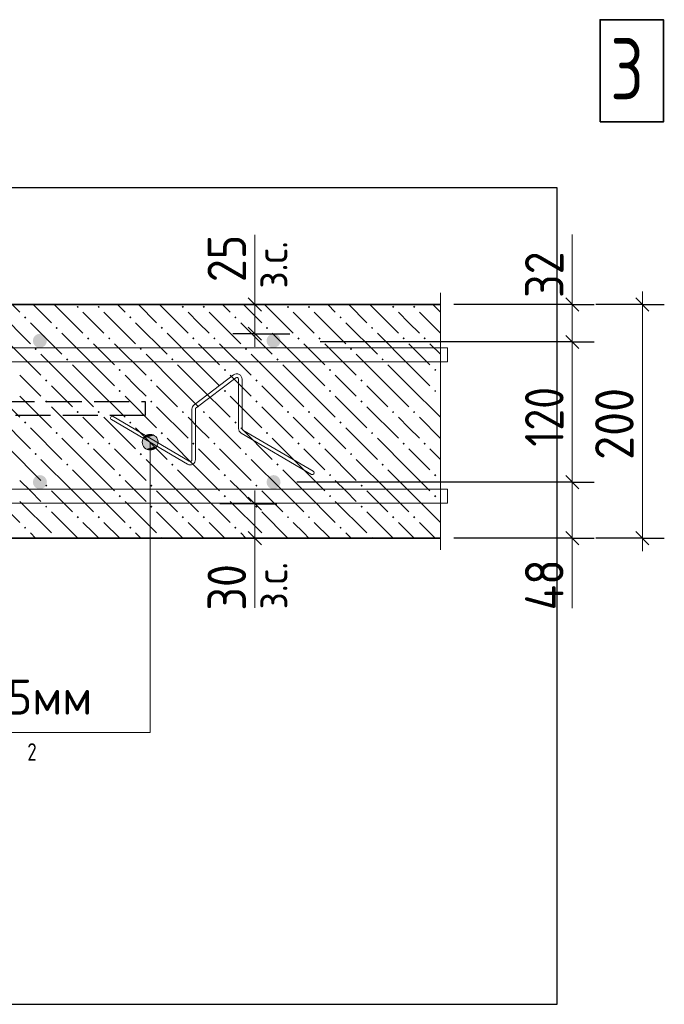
# Model space of a CAD drawing. Header units: millimetres. Extents: x 0 to 50400, y 0 to 35640.
# Tile 16 of 40: x 12100 to 16515, y 15878 to 22620. Entities that reach past the tile are written whole.
import ezdxf

# ---------------------------------------------------------------- set-up
doc = ezdxf.new("R2010")
doc.units = ezdxf.units.MM
doc.linetypes.add('______2', pattern=[324, 240, -84])
for name, color, linetype, lineweight in [('Standard', 7, 'Continuous', 25), ('ЖБ Перекрытие верхний уровень', 7, 'Continuous', 35), ('Размерная линия_ общее', 7, 'Continuous', 13), ('Текст_ общее', 7, 'Continuous', 25)]:
    doc.layers.add(name, color=color, linetype=linetype, lineweight=lineweight)
doc.layers.add('Размерная выноска', color=7, linetype='Continuous')
doc.layers.add('Стена фоновая арматура Х1', color=7, linetype='______2', true_color=0xa0a0a0)
doc.layers.add('Фоновоя арматура Х1', color=7, linetype='Continuous', lineweight=18, true_color=0x656565)
doc.styles.add('ISOCPEUR', font='txt')

msp = doc.modelspace()

# ---------------------------------------------------------------- hatches: boundary and pattern name
at = {"layer": 'Standard', "linetype": 'Continuous', "lineweight": 13, "transparency": 33554687}
for points in [[(12947.2, 19753.7), (13040.1, 19753.7), (13020.6, 19773.2)], [(12947.2, 19753.7), (13020.6, 19773.2), (12966.7, 19773.2)], [(12966.7, 19773.2), (13020.6, 19773.2), (12993.6, 19780.7)], [(12939.6, 19726.7), (13047.7, 19726.7), (13040.1, 19753.7)], [(12939.6, 19726.7), (13040.1, 19753.7), (12947.2, 19753.7)], [(12947.2, 19699.7), (13047.7, 19726.7), (12939.6, 19726.7)], [(12947.2, 19699.7), (13040.1, 19699.7), (13047.7, 19726.7)], [(12966.7, 19680.3), (13040.1, 19699.7), (12947.2, 19699.7)], [(12966.7, 19680.3), (13020.6, 19680.3), (13040.1, 19699.7)], [(13020.6, 19680.3), (12966.7, 19680.3), (12993.6, 19672.7)]]:
    msp.add_hatch(color=7, dxfattribs=at).paths.add_polyline_path(points)
at = {"layer": 'ЖБ Перекрытие верхний уровень', "linetype": 'Continuous', "lineweight": 18, "transparency": 33554687}
for points in [[(12489.7, 20653.4), (12497.5, 20661.2), (12505.3, 20653.4), (12497.5, 20645.6)], [(12633.7, 20653.4), (12641.5, 20661.2), (12649.3, 20653.4), (12641.5, 20645.6)], [(13209.7, 20653.4), (13217.5, 20661.2), (13225.3, 20653.4), (13217.5, 20645.6)], [(13353.7, 20653.4), (13361.5, 20661.2), (13369.3, 20653.4), (13361.5, 20645.6)], [(13929.7, 20653.4), (13937.5, 20661.2), (13945.3, 20653.4), (13937.5, 20645.6)], [(14073.7, 20653.4), (14081.5, 20661.2), (14089.3, 20653.4), (14081.5, 20645.6)], [(14649.7, 20653.4), (14657.5, 20661.2), (14665.3, 20653.4), (14657.5, 20645.6)], [(14793.7, 20653.4), (14801.5, 20661.2), (14809.3, 20653.4), (14801.5, 20645.6)], [(12129.7, 20581.4), (12137.5, 20589.2), (12145.3, 20581.4), (12137.5, 20573.6)], [(12849.7, 20581.4), (12857.5, 20589.2), (12865.3, 20581.4), (12857.5, 20573.6)], [(13569.7, 20581.4), (13577.5, 20589.2), (13585.3, 20581.4), (13577.5, 20573.6)], [(14289.7, 20581.4), (14297.5, 20589.2), (14305.3, 20581.4), (14297.5, 20573.6)], [(12345.7, 20509.4), (12353.5, 20517.2), (12361.3, 20509.4), (12353.5, 20501.6)], [(13065.7, 20509.4), (13073.5, 20517.2), (13081.3, 20509.4), (13073.5, 20501.6)], [(13785.7, 20509.4), (13793.5, 20517.2), (13801.3, 20509.4), (13793.5, 20501.6)], [(14505.7, 20509.4), (14513.5, 20517.2), (14521.3, 20509.4), (14513.5, 20501.6)], [(12561.7, 20437.4), (12569.5, 20445.2), (12577.3, 20437.4), (12569.5, 20429.6)], [(12705.7, 20437.4), (12713.5, 20445.2), (12721.3, 20437.4), (12713.5, 20429.6)], [(13281.7, 20437.4), (13289.5, 20445.2), (13297.3, 20437.4), (13289.5, 20429.6)], [(13425.7, 20437.4), (13433.5, 20445.2), (13441.3, 20437.4), (13433.5, 20429.6)], [(14001.7, 20437.4), (14009.5, 20445.2), (14017.3, 20437.4), (14009.5, 20429.6)], [(14145.7, 20437.4), (14153.5, 20445.2), (14161.3, 20437.4), (14153.5, 20429.6)], [(14721.7, 20437.4), (14729.5, 20445.2), (14737.3, 20437.4), (14729.5, 20429.6)], [(14865.7, 20437.4), (14873.5, 20445.2), (14881.3, 20437.4), (14873.5, 20429.6)], [(12201.7, 20365.4), (12209.5, 20373.2), (12217.3, 20365.4), (12209.5, 20357.6)], [(12921.7, 20365.4), (12929.5, 20373.2), (12937.3, 20365.4), (12929.5, 20357.6)], [(13641.7, 20365.4), (13649.5, 20373.2), (13657.3, 20365.4), (13649.5, 20357.6)], [(14361.7, 20365.4), (14369.5, 20373.2), (14377.3, 20365.4), (14369.5, 20357.6)], [(12417.7, 20293.4), (12425.5, 20301.2), (12433.3, 20293.4), (12425.5, 20285.6)], [(13137.7, 20293.4), (13145.5, 20301.2), (13153.3, 20293.4), (13145.5, 20285.6)], [(13857.7, 20293.4), (13865.5, 20301.2), (13873.3, 20293.4), (13865.5, 20285.6)], [(14577.7, 20293.4), (14585.5, 20301.2), (14593.3, 20293.4), (14585.5, 20285.6)], [(12777.7, 20221.4), (12785.5, 20229.2), (12793.3, 20221.4), (12785.5, 20213.6)], [(13497.7, 20221.4), (13505.5, 20229.2), (13513.3, 20221.4), (13505.5, 20213.6)], [(14217.7, 20221.4), (14225.5, 20229.2), (14233.3, 20221.4), (14225.5, 20213.6)], [(14937.7, 20221.4), (14945.5, 20229.2), (14953.3, 20221.4), (14945.5, 20213.6)], [(12273.7, 20149.4), (12281.5, 20157.2), (12289.3, 20149.4), (12281.5, 20141.6)], [(12993.7, 20149.4), (13001.5, 20157.2), (13009.3, 20149.4), (13001.5, 20141.6)], [(13713.7, 20149.4), (13721.5, 20157.2), (13729.3, 20149.4), (13721.5, 20141.6)], [(14433.7, 20149.4), (14441.5, 20157.2), (14449.3, 20149.4), (14441.5, 20141.6)], [(12777.7, 20077.4), (12785.5, 20085.2), (12793.3, 20077.4), (12785.5, 20069.6)], [(13497.7, 20077.4), (13505.5, 20085.2), (13513.3, 20077.4), (13505.5, 20069.6)], [(14217.7, 20077.4), (14225.5, 20085.2), (14233.3, 20077.4), (14225.5, 20069.6)], [(14937.7, 20077.4), (14945.5, 20085.2), (14953.3, 20077.4), (14945.5, 20069.6)], [(12273.7, 20005.4), (12281.5, 20013.2), (12289.3, 20005.4), (12281.5, 19997.6)], [(12993.7, 20005.4), (13001.5, 20013.2), (13009.3, 20005.4), (13001.5, 19997.6)], [(13713.7, 20005.4), (13721.5, 20013.2), (13729.3, 20005.4), (13721.5, 19997.6)], [(14433.7, 20005.4), (14441.5, 20013.2), (14449.3, 20005.4), (14441.5, 19997.6)], [(12489.7, 19933.4), (12497.5, 19941.2), (12505.3, 19933.4), (12497.5, 19925.6)], [(12633.7, 19933.4), (12641.5, 19941.2), (12649.3, 19933.4), (12641.5, 19925.6)], [(13209.7, 19933.4), (13217.5, 19941.2), (13225.3, 19933.4), (13217.5, 19925.6)], [(13353.7, 19933.4), (13361.5, 19941.2), (13369.3, 19933.4), (13361.5, 19925.6)], [(13929.7, 19933.4), (13937.5, 19941.2), (13945.3, 19933.4), (13937.5, 19925.6)], [(14073.7, 19933.4), (14081.5, 19941.2), (14089.3, 19933.4), (14081.5, 19925.6)], [(14649.7, 19933.4), (14657.5, 19941.2), (14665.3, 19933.4), (14657.5, 19925.6)], [(14793.7, 19933.4), (14801.5, 19941.2), (14809.3, 19933.4), (14801.5, 19925.6)], [(12129.7, 19861.4), (12137.5, 19869.2), (12145.3, 19861.4), (12137.5, 19853.6)], [(12849.7, 19861.4), (12857.5, 19869.2), (12865.3, 19861.4), (12857.5, 19853.6)], [(13569.7, 19861.4), (13577.5, 19869.2), (13585.3, 19861.4), (13577.5, 19853.6)], [(14289.7, 19861.4), (14297.5, 19869.2), (14305.3, 19861.4), (14297.5, 19853.6)], [(12345.7, 19789.4), (12353.5, 19797.2), (12361.3, 19789.4), (12353.5, 19781.6)], [(13065.7, 19789.4), (13073.5, 19797.2), (13081.3, 19789.4), (13073.5, 19781.6)], [(13785.7, 19789.4), (13793.5, 19797.2), (13801.3, 19789.4), (13793.5, 19781.6)], [(14505.7, 19789.4), (14513.5, 19797.2), (14521.3, 19789.4), (14513.5, 19781.6)], [(12561.7, 19717.4), (12569.5, 19725.2), (12577.3, 19717.4), (12569.5, 19709.6)], [(12705.7, 19717.4), (12713.5, 19725.2), (12721.3, 19717.4), (12713.5, 19709.6)], [(13281.7, 19717.4), (13289.5, 19725.2), (13297.3, 19717.4), (13289.5, 19709.6)], [(13425.7, 19717.4), (13433.5, 19725.2), (13441.3, 19717.4), (13433.5, 19709.6)], [(14001.7, 19717.4), (14009.5, 19725.2), (14017.3, 19717.4), (14009.5, 19709.6)], [(14145.7, 19717.4), (14153.5, 19725.2), (14161.3, 19717.4), (14153.5, 19709.6)], [(14721.7, 19717.4), (14729.5, 19725.2), (14737.3, 19717.4), (14729.5, 19709.6)], [(14865.7, 19717.4), (14873.5, 19725.2), (14881.3, 19717.4), (14873.5, 19709.6)], [(12201.7, 19645.4), (12209.5, 19653.2), (12217.3, 19645.4), (12209.5, 19637.6)], [(12921.7, 19645.4), (12929.5, 19653.2), (12937.3, 19645.4), (12929.5, 19637.6)], [(13641.7, 19645.4), (13649.5, 19653.2), (13657.3, 19645.4), (13649.5, 19637.6)], [(14361.7, 19645.4), (14369.5, 19653.2), (14377.3, 19645.4), (14369.5, 19637.6)], [(12417.7, 19573.4), (12425.5, 19581.2), (12433.3, 19573.4), (12425.5, 19565.6)], [(13137.7, 19573.4), (13145.5, 19581.2), (13153.3, 19573.4), (13145.5, 19565.6)], [(13857.7, 19573.4), (13865.5, 19581.2), (13873.3, 19573.4), (13865.5, 19565.6)], [(14577.7, 19573.4), (14585.5, 19581.2), (14593.3, 19573.4), (14585.5, 19565.6)], [(12777.7, 19501.4), (12785.5, 19509.2), (12793.3, 19501.4), (12785.5, 19493.6)], [(13497.7, 19501.4), (13505.5, 19509.2), (13513.3, 19501.4), (13505.5, 19493.6)], [(14217.7, 19501.4), (14225.5, 19509.2), (14233.3, 19501.4), (14225.5, 19493.6)], [(14937.7, 19501.4), (14945.5, 19509.2), (14953.3, 19501.4), (14945.5, 19493.6)], [(12273.7, 19429.4), (12281.5, 19437.2), (12289.3, 19429.4), (12281.5, 19421.6)], [(12993.7, 19429.4), (13001.5, 19437.2), (13009.3, 19429.4), (13001.5, 19421.6)], [(13713.7, 19429.4), (13721.5, 19437.2), (13729.3, 19429.4), (13721.5, 19421.6)], [(14433.7, 19429.4), (14441.5, 19437.2), (14449.3, 19429.4), (14441.5, 19421.6)], [(12777.7, 19357.4), (12785.5, 19365.2), (12793.3, 19357.4), (12785.5, 19349.6)], [(13497.7, 19357.4), (13505.5, 19365.2), (13513.3, 19357.4), (13505.5, 19349.6)], [(14217.7, 19357.4), (14225.5, 19365.2), (14233.3, 19357.4), (14225.5, 19349.6)], [(14937.7, 19357.4), (14945.5, 19365.2), (14953.3, 19357.4), (14945.5, 19349.6)], [(12273.7, 19285.4), (12281.5, 19293.2), (12289.3, 19285.4), (12281.5, 19277.6)], [(12993.7, 19285.4), (13001.5, 19293.2), (13009.3, 19285.4), (13001.5, 19277.6)], [(13713.7, 19285.4), (13721.5, 19293.2), (13729.3, 19285.4), (13721.5, 19277.6)], [(14433.7, 19285.4), (14441.5, 19293.2), (14449.3, 19285.4), (14441.5, 19277.6)], [(12489.7, 19213.4), (12497.5, 19221.2), (12505.3, 19213.4), (12497.5, 19205.6)], [(12633.7, 19213.4), (12641.5, 19221.2), (12649.3, 19213.4), (12641.5, 19205.6)], [(13209.7, 19213.4), (13217.5, 19221.2), (13225.3, 19213.4), (13217.5, 19205.6)], [(13353.7, 19213.4), (13361.5, 19221.2), (13369.3, 19213.4), (13361.5, 19205.6)], [(13929.7, 19213.4), (13937.5, 19221.2), (13945.3, 19213.4), (13937.5, 19205.6)], [(14073.7, 19213.4), (14081.5, 19221.2), (14089.3, 19213.4), (14081.5, 19205.6)], [(14649.7, 19213.4), (14657.5, 19221.2), (14665.3, 19213.4), (14657.5, 19205.6)], [(14793.7, 19213.4), (14801.5, 19221.2), (14809.3, 19213.4), (14801.5, 19205.6)], [(12129.7, 19141.4), (12137.5, 19149.2), (12145.3, 19141.4), (12137.5, 19133.6)], [(12849.7, 19141.4), (12857.5, 19149.2), (12865.3, 19141.4), (12857.5, 19133.6)], [(13569.7, 19141.4), (13577.5, 19149.2), (13585.3, 19141.4), (13577.5, 19133.6)], [(14289.7, 19141.4), (14297.5, 19149.2), (14305.3, 19141.4), (14297.5, 19133.6)], [(12345.9, 19069.6), (12353.5, 19077.2), (12361.1, 19069.6)], [(13065.9, 19069.6), (13073.5, 19077.2), (13081.1, 19069.6)], [(13785.9, 19069.6), (13793.5, 19077.2), (13801.1, 19069.6)], [(14505.9, 19069.6), (14513.5, 19077.2), (14521.1, 19069.6)]]:
    msp.add_hatch(color=7, dxfattribs=at).paths.add_polyline_path(points, flags=16)
at = {"layer": 'Фоновоя арматура Х1', "linetype": 'Continuous', "lineweight": 18, "transparency": 33554687}
for points in [[(12286.5, 20421.6), (12282.8, 20439.9), (12272.4, 20455.5), (12256.8, 20465.9), (12238.5, 20469.6), (12220.1, 20465.9), (12204.5, 20455.5), (12194.1, 20439.9), (12190.5, 20421.6), (12194.1, 20403.2), (12204.5, 20387.6), (12220.1, 20377.2), (12238.5, 20373.6), (12256.8, 20377.2), (12272.4, 20387.6), (12282.8, 20403.2)], [(13886.5, 20421.6), (13882.8, 20439.9), (13872.4, 20455.5), (13856.8, 20465.9), (13838.5, 20469.6), (13820.1, 20465.9), (13804.5, 20455.5), (13794.1, 20439.9), (13790.5, 20421.6), (13794.1, 20403.2), (13804.5, 20387.6), (13820.1, 20377.2), (13838.5, 20373.6), (13856.8, 20377.2), (13872.4, 20387.6), (13882.8, 20403.2)], [(12286.5, 19453.6), (12282.8, 19471.9), (12272.4, 19487.5), (12256.8, 19497.9), (12238.5, 19501.6), (12220.1, 19497.9), (12204.5, 19487.5), (12194.1, 19471.9), (12190.5, 19453.6), (12194.1, 19435.2), (12204.5, 19419.6), (12220.1, 19409.2), (12238.5, 19405.6), (12256.8, 19409.2), (12272.4, 19419.6), (12282.8, 19435.2)], [(13886.5, 19453.6), (13882.8, 19471.9), (13872.4, 19487.5), (13856.8, 19497.9), (13838.5, 19501.6), (13820.1, 19497.9), (13804.5, 19487.5), (13794.1, 19471.9), (13790.5, 19453.6), (13794.1, 19435.2), (13804.5, 19419.6), (13820.1, 19409.2), (13838.5, 19405.6), (13856.8, 19409.2), (13872.4, 19419.6), (13882.8, 19435.2)]]:
    msp.add_hatch(color=7, dxfattribs=at).paths.add_polyline_path(points)

# ---------------------------------------------------------------- linework, layer by layer
at = {"layer": 'Standard', "color": 7, "linetype": 'Continuous', "lineweight": 13, "transparency": 33554687}
for p, q in [((13710.5, 20669.6), (13710.5, 21146.5)), ((15884.7, 21149.6), (15884.7, 20669.6)), ((12993.6, 19780.7), (12993.6, 19780.7)), ((12939.6, 19726.7), (12939.6, 19726.7)), ((13047.7, 19726.7), (13047.7, 19726.7)), ((12993.6, 19672.7), (12993.6, 19672.7)), ((13710.5, 19069.6), (13710.5, 18592.7)), ((15884.7, 19069.6), (15884.7, 18589.6))]:
    msp.add_line(p, q, dxfattribs=at)
at = {"layer": 'Standard', "color": 7, "linetype": 'Continuous', "lineweight": 18, "transparency": 33554687}
for p, q in [((13565.1, 20187.2), (13294.3, 19982.4)), ((13579.7, 20167.9), (13308.9, 19963.1)), ((13599.1, 19820.6), (13599.1, 20158.3)), ((13623.3, 19820.6), (13623.3, 20158.3)), ((13261.6, 19597.3), (12740.9, 19903.3)), ((13279.9, 19607.7), (13279.9, 19953.5)), ((13304.1, 19607.7), (13304.1, 19953.5)), ((13249.4, 19576.4), (12728.7, 19882.5)), ((14097.9, 19506.7), (13617, 19789.4)), ((14110.2, 19527.5), (13629.3, 19810.2))]:
    msp.add_line(p, q, dxfattribs=at)
at = {"layer": 'Standard', "color": 254, "linetype": 'Continuous', "lineweight": -3, "true_color": 0xc4c4ff, "transparency": 33554687}
msp.add_lwpolyline([(4750.5, 15877.6), (15781.9, 15877.6), (15781.9, 21469.6), (4750.5, 21469.6), (4750.5, 15877.6)], dxfattribs=at)
at = {"layer": 'Standard', "color": 7, "linetype": 'Continuous', "lineweight": 13, "transparency": 33554687}
msp.add_lwpolyline([(10731.5, 17738.3), (12993.6, 17738.3), (12993.6, 19726.7)], dxfattribs=at)
msp.add_circle((12993.6, 19726.7), 54, dxfattribs=at)
at = {"layer": 'Standard', "color": 7, "linetype": 'Continuous', "lineweight": 18, "transparency": 33554687}
for centre, radius, start, end in [((13587, 20158.3), 36.3, 0, 127.09222), ((13587, 20158.3), 12.1, 0, 127.09222), ((13316.1, 19953.5), 36.3, 127.09222, 180), ((13316.1, 19953.5), 12.1, 127.09222, 180), ((12734.8, 19892.9), 12.1, 59.55296, 239.55296), ((13635.4, 19820.6), 36.3, 180, 239.55296), ((13635.4, 19820.6), 12.1, 180, 239.55296), ((13267.8, 19607.7), 36.3, 239.55296, 0), ((13267.8, 19607.7), 12.1, 239.55296, 0), ((14104.1, 19517.1), 12.1, 239.55296, 59.55296)]:
    msp.add_arc(centre, radius, start, end, dxfattribs=at)
at = {"layer": 'ЖБ Перекрытие верхний уровень', "color": 7, "linetype": 'Continuous', "lineweight": 35, "transparency": 33554687}
for p, q in [((14981.9, 20669.6), (5550.5, 20669.6)), ((7550.5, 19069.6), (14981.9, 19069.6))]:
    msp.add_line(p, q, dxfattribs=at)
at = {"layer": 'ЖБ Перекрытие верхний уровень', "color": 9, "linetype": 'Continuous', "lineweight": 18, "true_color": 0xc7c7c7, "transparency": 33554687}
for p, q in [((12049.3, 20669.6), (12101.5, 20617.4)), ((12193.3, 20669.6), (12317.5, 20545.4)), ((12337.3, 20669.6), (12533.5, 20473.4)), ((12769.3, 20669.6), (12821.5, 20617.4)), ((12913.3, 20669.6), (13037.5, 20545.4)), ((13057.3, 20669.6), (13253.5, 20473.4)), ((13489.3, 20669.6), (13541.5, 20617.4)), ((13633.3, 20669.6), (13757.5, 20545.4)), ((13777.3, 20669.6), (13973.5, 20473.4)), ((14209.3, 20669.6), (14261.5, 20617.4)), ((14353.3, 20669.6), (14477.5, 20545.4)), ((14497.3, 20669.6), (14693.5, 20473.4)), ((14929.3, 20669.6), (14981.5, 20617.4)), ((11957.5, 20617.4), (12173.5, 20401.4)), ((12605.5, 20545.4), (12533.5, 20617.4)), ((12677.5, 20617.4), (12893.5, 20401.4)), ((13325.5, 20545.4), (13253.5, 20617.4)), ((13397.5, 20617.4), (13613.5, 20401.4)), ((14045.5, 20545.4), (13973.5, 20617.4)), ((14117.5, 20617.4), (14333.5, 20401.4)), ((14765.5, 20545.4), (14693.5, 20617.4)), ((14837.5, 20617.4), (14981.9, 20472.9)), ((12173.5, 20545.4), (12389.5, 20329.4)), ((12677.5, 20473.4), (12605.5, 20545.4)), ((12893.5, 20545.4), (13109.5, 20329.4)), ((13397.5, 20473.4), (13325.5, 20545.4)), ((13613.5, 20545.4), (13829.5, 20329.4)), ((14117.5, 20473.4), (14045.5, 20545.4)), ((14333.5, 20545.4), (14549.5, 20329.4)), ((14837.5, 20473.4), (14765.5, 20545.4)), ((12605.5, 20257.4), (12389.5, 20473.4)), ((13325.5, 20257.4), (13109.5, 20473.4)), ((14045.5, 20257.4), (13829.5, 20473.4)), ((14765.5, 20257.4), (14549.5, 20473.4)), ((12029.5, 20401.4), (12245.5, 20185.4)), ((12605.5, 20401.4), (12749.5, 20257.4)), ((12749.5, 20401.4), (12965.5, 20185.4)), ((13325.5, 20401.4), (13469.5, 20257.4)), ((13469.5, 20401.4), (13685.5, 20185.4)), ((14045.5, 20401.4), (14189.5, 20257.4)), ((14189.5, 20401.4), (14405.5, 20185.4)), ((14765.5, 20401.4), (14909.5, 20257.4)), ((14909.5, 20401.4), (14981.9, 20328.9)), ((12461.5, 20113.4), (12245.5, 20329.4)), ((13181.5, 20113.4), (12965.5, 20329.4)), ((13901.5, 20113.4), (13685.5, 20329.4)), ((14621.5, 20113.4), (14405.5, 20329.4)), ((12461.5, 20257.4), (12605.5, 20113.4)), ((12605.5, 20257.4), (12749.5, 20113.4)), ((13181.5, 20257.4), (13325.5, 20113.4)), ((13325.5, 20257.4), (13469.5, 20113.4)), ((13901.5, 20257.4), (14045.5, 20113.4)), ((14045.5, 20257.4), (14189.5, 20113.4)), ((14621.5, 20257.4), (14765.5, 20113.4)), ((14765.5, 20257.4), (14909.5, 20113.4)), ((12173.5, 20113.4), (12101.5, 20185.4)), ((12893.5, 20113.4), (12821.5, 20185.4)), ((13613.5, 20113.4), (13541.5, 20185.4)), ((14333.5, 20113.4), (14261.5, 20185.4)), ((14981.9, 20184.9), (14981.5, 20185.4)), ((11885.5, 20113.4), (12101.5, 19897.4)), ((12245.5, 20041.4), (12173.5, 20113.4)), ((12317.5, 20113.4), (12461.5, 19969.4)), ((12461.5, 20113.4), (12605.5, 19969.4)), ((12605.5, 20113.4), (12821.5, 19897.4)), ((12965.5, 20041.4), (12893.5, 20113.4)), ((13037.5, 20113.4), (13181.5, 19969.4)), ((13181.5, 20113.4), (13325.5, 19969.4)), ((13325.5, 20113.4), (13541.5, 19897.4)), ((13685.5, 20041.4), (13613.5, 20113.4)), ((13757.5, 20113.4), (13901.5, 19969.4)), ((13901.5, 20113.4), (14045.5, 19969.4)), ((14045.5, 20113.4), (14261.5, 19897.4)), ((14405.5, 20041.4), (14333.5, 20113.4)), ((14477.5, 20113.4), (14621.5, 19969.4)), ((14621.5, 20113.4), (14765.5, 19969.4)), ((14765.5, 20113.4), (14981.5, 19897.4)), ((12101.5, 20041.4), (12317.5, 19825.4)), ((12821.5, 20041.4), (13037.5, 19825.4)), ((13541.5, 20041.4), (13757.5, 19825.4)), ((14261.5, 20041.4), (14477.5, 19825.4)), ((14981.5, 20041.4), (14981.9, 20040.9)), ((12317.5, 19969.4), (12533.5, 19753.4)), ((13037.5, 19969.4), (13253.5, 19753.4)), ((13757.5, 19969.4), (13973.5, 19753.4)), ((14477.5, 19969.4), (14693.5, 19753.4)), ((11957.5, 19897.4), (12173.5, 19681.4)), ((12605.5, 19825.4), (12533.5, 19897.4)), ((12677.5, 19897.4), (12893.5, 19681.4)), ((13325.5, 19825.4), (13253.5, 19897.4)), ((13397.5, 19897.4), (13613.5, 19681.4)), ((14045.5, 19825.4), (13973.5, 19897.4)), ((14117.5, 19897.4), (14333.5, 19681.4)), ((14765.5, 19825.4), (14693.5, 19897.4)), ((14837.5, 19897.4), (14981.9, 19752.9)), ((12173.5, 19825.4), (12389.5, 19609.4)), ((12677.5, 19753.4), (12605.5, 19825.4)), ((12893.5, 19825.4), (13109.5, 19609.4)), ((13397.5, 19753.4), (13325.5, 19825.4)), ((13613.5, 19825.4), (13829.5, 19609.4)), ((14117.5, 19753.4), (14045.5, 19825.4)), ((14333.5, 19825.4), (14549.5, 19609.4)), ((14837.5, 19753.4), (14765.5, 19825.4)), ((12605.5, 19537.4), (12389.5, 19753.4)), ((13325.5, 19537.4), (13109.5, 19753.4)), ((14045.5, 19537.4), (13829.5, 19753.4)), ((14765.5, 19537.4), (14549.5, 19753.4)), ((12029.5, 19681.4), (12245.5, 19465.4)), ((12605.5, 19681.4), (12749.5, 19537.4)), ((12749.5, 19681.4), (12965.5, 19465.4)), ((13325.5, 19681.4), (13469.5, 19537.4)), ((13469.5, 19681.4), (13685.5, 19465.4)), ((14045.5, 19681.4), (14189.5, 19537.4)), ((14189.5, 19681.4), (14405.5, 19465.4)), ((14765.5, 19681.4), (14909.5, 19537.4)), ((14909.5, 19681.4), (14981.9, 19608.9)), ((12461.5, 19393.4), (12245.5, 19609.4)), ((13181.5, 19393.4), (12965.5, 19609.4)), ((13901.5, 19393.4), (13685.5, 19609.4)), ((14621.5, 19393.4), (14405.5, 19609.4)), ((12461.5, 19537.4), (12605.5, 19393.4)), ((12605.5, 19537.4), (12749.5, 19393.4)), ((13181.5, 19537.4), (13325.5, 19393.4)), ((13325.5, 19537.4), (13469.5, 19393.4)), ((13901.5, 19537.4), (14045.5, 19393.4)), ((14045.5, 19537.4), (14189.5, 19393.4)), ((14621.5, 19537.4), (14765.5, 19393.4)), ((14765.5, 19537.4), (14909.5, 19393.4)), ((12173.5, 19393.4), (12101.5, 19465.4)), ((12893.5, 19393.4), (12821.5, 19465.4)), ((13613.5, 19393.4), (13541.5, 19465.4)), ((14333.5, 19393.4), (14261.5, 19465.4)), ((14981.9, 19464.9), (14981.5, 19465.4)), ((11885.5, 19393.4), (12101.5, 19177.4)), ((12245.5, 19321.4), (12173.5, 19393.4)), ((12317.5, 19393.4), (12461.5, 19249.4)), ((12461.5, 19393.4), (12605.5, 19249.4)), ((12605.5, 19393.4), (12821.5, 19177.4)), ((12965.5, 19321.4), (12893.5, 19393.4)), ((13037.5, 19393.4), (13181.5, 19249.4)), ((13181.5, 19393.4), (13325.5, 19249.4)), ((13325.5, 19393.4), (13541.5, 19177.4)), ((13685.5, 19321.4), (13613.5, 19393.4)), ((13757.5, 19393.4), (13901.5, 19249.4)), ((13901.5, 19393.4), (14045.5, 19249.4)), ((14045.5, 19393.4), (14261.5, 19177.4)), ((14405.5, 19321.4), (14333.5, 19393.4)), ((14477.5, 19393.4), (14621.5, 19249.4)), ((14621.5, 19393.4), (14765.5, 19249.4)), ((14765.5, 19393.4), (14981.5, 19177.4)), ((12101.5, 19321.4), (12317.5, 19105.4)), ((12821.5, 19321.4), (13037.5, 19105.4)), ((13541.5, 19321.4), (13757.5, 19105.4)), ((14261.5, 19321.4), (14477.5, 19105.4)), ((14981.5, 19321.4), (14981.9, 19320.9)), ((12317.5, 19249.4), (12497.3, 19069.6)), ((13037.5, 19249.4), (13217.3, 19069.6)), ((13757.5, 19249.4), (13937.3, 19069.6)), ((14477.5, 19249.4), (14657.3, 19069.6)), ((12605.5, 19105.4), (12533.5, 19177.4)), ((12677.5, 19177.4), (12785.3, 19069.6)), ((13325.5, 19105.4), (13253.5, 19177.4)), ((13397.5, 19177.4), (13505.3, 19069.6)), ((14045.5, 19105.4), (13973.5, 19177.4)), ((14117.5, 19177.4), (14225.3, 19069.6)), ((14765.5, 19105.4), (14693.5, 19177.4)), ((14837.5, 19177.4), (14945.3, 19069.6)), ((12173.5, 19105.4), (12209.3, 19069.6)), ((12641.3, 19069.6), (12605.5, 19105.4)), ((12893.5, 19105.4), (12929.3, 19069.6)), ((13361.3, 19069.6), (13325.5, 19105.4)), ((13613.5, 19105.4), (13649.3, 19069.6)), ((14081.3, 19069.6), (14045.5, 19105.4)), ((14333.5, 19105.4), (14369.3, 19069.6)), ((14801.3, 19069.6), (14765.5, 19105.4))]:
    msp.add_line(p, q, dxfattribs=at)
at = {"layer": 'Размерная выноска', "color": 7, "linetype": 'Continuous', "lineweight": 13, "transparency": 33554687}
msp.add_line((14981.9, 20749.6), (14981.9, 18989.6), dxfattribs=at)
at = {"layer": 'Размерная линия_ общее', "color": 7, "linetype": 'Continuous', "lineweight": 25, "transparency": 33554687}
for p, q in [((13755.5, 20624.6), (13665.5, 20714.6)), ((15839.7, 20714.6), (15929.7, 20624.6)), ((16319.7, 20714.6), (16409.7, 20624.6)), ((13755.5, 20424.6), (13665.5, 20514.6)), ((15839.7, 20458.6), (15929.7, 20368.6)), ((15839.7, 19498.6), (15929.7, 19408.6)), ((13665.5, 19350.6), (13755.5, 19260.6)), ((13665.5, 19114.6), (13755.5, 19024.6)), ((15839.7, 19114.6), (15929.7, 19024.6)), ((16319.7, 19114.6), (16409.7, 19024.6))]:
    msp.add_line(p, q, dxfattribs=at)
at = {"layer": 'Размерная линия_ общее', "color": 7, "linetype": 'Continuous', "lineweight": 13, "transparency": 33554687}
for p, q in [((13710.5, 20669.6), (13710.5, 20759.6)), ((15884.7, 20669.6), (15884.7, 20759.6)), ((16364.7, 20669.6), (16364.7, 20759.6)), ((13710.5, 20469.6), (13710.5, 20669.6)), ((13710.5, 20469.6), (13710.5, 20379.6)), ((15884.7, 20413.6), (15884.7, 19453.6)), ((15884.7, 19453.6), (15884.7, 19069.6)), ((13710.5, 19305.6), (13710.5, 19395.6)), ((13710.5, 19305.6), (13710.5, 19069.6)), ((13710.5, 19069.6), (13710.5, 18979.6)), ((15884.7, 19069.6), (15884.7, 18979.6)), ((16364.7, 19069.6), (16364.7, 18979.6))]:
    msp.add_line(p, q, dxfattribs=at)
at = {"layer": 'Размерная линия_ общее', "color": 253, "linetype": 'Continuous', "lineweight": -3, "true_color": 0xa0a0a0, "transparency": 33554687}
for p, q in [((13710.5, 20669.6), (13560.5, 20669.6)), ((13710.5, 20669.6), (13860.5, 20669.6)), ((13710.5, 20669.6), (14108.4, 20669.6)), ((15884.7, 20669.6), (15734.7, 20669.6)), ((15884.7, 20669.6), (16034.7, 20669.6)), ((16364.7, 20669.6), (16044.7, 20669.6)), ((16364.7, 20669.6), (16214.7, 20669.6)), ((16364.7, 20669.6), (16514.7, 20669.6)), ((13710.5, 20469.6), (13560.5, 20469.6)), ((13710.5, 20469.6), (13860.5, 20469.6)), ((13710.5, 20469.6), (13950.5, 20469.6)), ((15884.7, 20413.6), (15734.7, 20413.6)), ((15884.7, 20413.6), (16034.7, 20413.6)), ((15884.7, 19453.6), (15734.7, 19453.6)), ((15884.7, 19453.6), (16034.7, 19453.6)), ((13710.5, 19305.6), (13470.5, 19305.6)), ((13710.5, 19305.6), (13560.5, 19305.6)), ((13710.5, 19305.6), (13860.5, 19305.6)), ((13710.5, 19069.6), (13560.5, 19069.6)), ((13710.5, 19069.6), (13860.5, 19069.6)), ((13710.5, 19069.6), (14108.4, 19069.6)), ((15884.7, 19069.6), (15734.7, 19069.6)), ((15884.7, 19069.6), (16034.7, 19069.6)), ((16364.7, 19069.6), (16044.7, 19069.6)), ((16364.7, 19069.6), (16214.7, 19069.6)), ((16364.7, 19069.6), (16514.7, 19069.6))]:
    msp.add_line(p, q, dxfattribs=at)
for points in [[(15884.7, 20669.6), (15864.3, 20669.6), (15864.3, 20669.6), (15864.3, 20669.6), (15864.3, 20669.6), (15073.1, 20669.6)], [(15884.7, 20413.6), (15864.3, 20413.6), (15864.3, 20413.6), (15864.3, 20413.6), (15864.3, 20413.6), (14158.5, 20413.6)], [(15884.7, 19453.6), (15864.3, 19453.6), (15864.3, 19453.6), (13998.5, 19453.6)], [(15884.7, 19069.6), (15864.3, 19069.6), (15864.3, 19069.6), (15073.1, 19069.6)]]:
    msp.add_lwpolyline(points, dxfattribs=at)
at = {"layer": 'Размерная линия_ общее', "color": 7, "linetype": 'Continuous', "lineweight": 13, "transparency": 33554687}
for points in [[(15884.7, 20669.6), (15884.7, 20603), (15884.7, 20603), (15884.7, 20413.6)], [(16364.7, 20669.6), (16364.7, 19495.8), (16364.7, 19495.8), (16364.7, 19069.6)]]:
    msp.add_lwpolyline(points, dxfattribs=at)
at = {"layer": 'Стена фоновая арматура Х1', "color": 253, "linetype": '______2', "lineweight": -3, "true_color": 0xa0a0a0, "transparency": 33554687}
msp.add_lwpolyline([(7102.5, 16629.6), (7102.5, 20005.6), (12958.5, 20005.6), (12958.5, 19909.6), (7198.5, 19909.6), (7198.5, 16629.6), (7102.5, 16629.6)], dxfattribs=at)
msp.add_lwpolyline([(7102.5, 16629.6), (7102.5, 20005.6), (12958.5, 20005.6), (12958.5, 19909.6), (7198.5, 19909.6), (7198.5, 16629.6), (7102.5, 16629.6)], dxfattribs=at)
msp.add_lwpolyline([(7102.5, 16629.6), (7102.5, 20005.6), (12958.5, 20005.6), (12958.5, 19909.6), (7198.5, 19909.6), (7198.5, 16629.6), (7102.5, 16629.6)], dxfattribs=at)
at = {"layer": 'Текст_ общее', "color": 7, "linetype": 'Continuous', "lineweight": 35, "transparency": 33554687}
msp.add_lwpolyline([(16074.5, 21920.1), (16508.5, 21920.1), (16508.5, 22620.1), (16074.5, 22620.1), (16074.5, 21920.1)], dxfattribs=at)
at = {"layer": 'Фоновоя арматура Х1', "color": 251, "linetype": 'Continuous', "lineweight": 18, "true_color": 0x656565, "transparency": 33554687}
for points in [[(5790.5, 20373.6), (15029.9, 20373.6), (15029.9, 20277.6), (5790.5, 20277.6), (5790.5, 20373.6)], [(5790.5, 20373.6), (15029.9, 20373.6), (15029.9, 20277.6), (5790.5, 20277.6), (5790.5, 20373.6)], [(5790.5, 20373.6), (15029.9, 20373.6), (15029.9, 20277.6), (5790.5, 20277.6), (5790.5, 20373.6)], [(5790.5, 19405.6), (15029.9, 19405.6), (15029.9, 19309.6), (5790.5, 19309.6), (5790.5, 19405.6)], [(5790.5, 19405.6), (15029.9, 19405.6), (15029.9, 19309.6), (5790.5, 19309.6), (5790.5, 19405.6)], [(5790.5, 19405.6), (15029.9, 19405.6), (15029.9, 19309.6), (5790.5, 19309.6), (5790.5, 19405.6)]]:
    msp.add_lwpolyline(points, dxfattribs=at)

# ---------------------------------------------------------------- texts
at = {"layer": 'Standard', "color": 7, "linetype": 'Continuous', "lineweight": 18, "transparency": 33554687, "attachment_point": 7, "style": 'ISOCPEUR'}
for s, insert, char_height, width in [('\\W0.97;Ø8 L=845мм', (10814.4, 17861.7), 240, 1915.939), ('\\W0.78;2', (12152.4, 17545.7), 120, 130.555)]:
    msp.add_mtext(s, dxfattribs=dict(at, insert=insert, char_height=char_height, width=width))
at = {"layer": 'Размерная линия_ общее', "color": 7, "linetype": 'Continuous', "lineweight": 18, "transparency": 33554687, "char_height": 216, "width": 496.738, "attachment_point": 7, "rotation": 90, "style": 'ISOCPEUR'}
for insert in [(13933.5, 20779.1), (13933.5, 18582.1)]:
    msp.add_mtext('\\W0.90;з.с.', dxfattribs=dict(at, insert=insert))
at = {"layer": 'Размерная линия_ общее', "color": 7, "linetype": 'Continuous', "lineweight": 25, "transparency": 33554687, "char_height": 264, "attachment_point": 7, "rotation": 90, "style": 'ISOCPEUR'}
for s, insert, width in [('\\W0.87;25', (13650.5, 20822.7), 484.728), ('\\W0.87;32', (15824.7, 20714.6), 484.718), ('\\W0.83;120', (15824.7, 19696), 610.277), ('\\W0.91;200', (16304.7, 19605.6), 674.395), ('\\W0.87;30', (13650.5, 18573.3), 484.709), ('\\W0.88;48', (15824.7, 18575), 512.165)]:
    msp.add_mtext(s, dxfattribs=dict(at, insert=insert, width=width))
at = {"layer": 'Текст_ общее', "color": 7, "linetype": 'Continuous', "lineweight": 35, "transparency": 33554687, "insert": (16144.5, 22074.1), "char_height": 420, "width": 456.982, "attachment_point": 7, "style": 'ISOCPEUR'}
msp.add_mtext('\\W0.78;3', dxfattribs=at)

doc.saveas('drawing.dxf')
